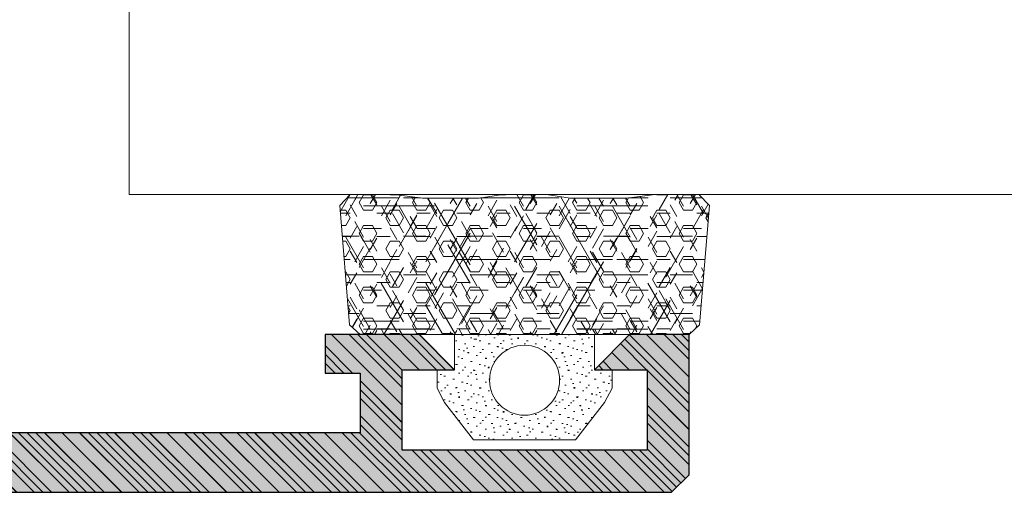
# Model space of a CAD drawing. Header units: inches. Extents: x 34737 to 291769, y 4926 to 74566.
# Tile 209 of 256: x 256971 to 256992, y 31089 to 31099. Entities that reach past the tile are written whole.
import ezdxf

# ---------------------------------------------------------------- set-up
doc = ezdxf.new("R2010")
doc.units = ezdxf.units.IN
doc.header["$LTSCALE"] = 300
for name, color, linetype, lineweight in [('_MB_kreskowanie_profile_0.09', 7, 'Continuous', 9), ('_MB_kreskowanie_profile_0.09 @ 1', 7, 'Continuous', 9), ('_MB_kreskowanie_profile_0.09 @ 1.5', 7, 'Continuous', 9), ('_MB_kreskowanie_profile_0.09 @ 10', 7, 'Continuous', 9), ('_MB_kreskowanie_profile_0.09 @ 100', 7, 'Continuous', 9), ('_MB_kreskowanie_profile_0.09 @ 2', 7, 'Continuous', 9), ('_MB_kreskowanie_profile_0.09 @ 2.5', 7, 'Continuous', 9), ('_MB_kreskowanie_profile_0.09 @ 20', 7, 'Continuous', 9), ('_MB_kreskowanie_profile_0.09 @ 25', 7, 'Continuous', 9), ('_MB_kreskowanie_profile_0.09 @ 4', 7, 'Continuous', 9), ('_MB_kreskowanie_profile_0.09 @ 5', 7, 'Continuous', 9), ('_MB_kreskowanie_profile_0.09 @ 50', 7, 'Continuous', 9), ('_MB_kreskowanie_profile_0.09 @ 8', 7, 'Continuous', 9), ('_MB_kreskowanie_uszczelki_0.09', 252, 'Continuous', 9), ('_MB_kreskowanie_uszczelki_0.09 @ 1', 252, 'Continuous', 9), ('_MB_kreskowanie_uszczelki_0.09 @ 1.5', 252, 'Continuous', 9), ('_MB_kreskowanie_uszczelki_0.09 @ 10', 252, 'Continuous', 9), ('_MB_kreskowanie_uszczelki_0.09 @ 100', 252, 'Continuous', 9), ('_MB_kreskowanie_uszczelki_0.09 @ 2', 252, 'Continuous', 9), ('_MB_kreskowanie_uszczelki_0.09 @ 2.5', 252, 'Continuous', 9), ('_MB_kreskowanie_uszczelki_0.09 @ 20', 252, 'Continuous', 9), ('_MB_kreskowanie_uszczelki_0.09 @ 25', 252, 'Continuous', 9), ('_MB_kreskowanie_uszczelki_0.09 @ 4', 252, 'Continuous', 9), ('_MB_kreskowanie_uszczelki_0.09 @ 5', 252, 'Continuous', 9), ('_MB_kreskowanie_uszczelki_0.09 @ 50', 252, 'Continuous', 9), ('_MB_kreskowanie_uszczelki_0.09 @ 8', 252, 'Continuous', 9), ('_MB_profile_0.25', 7, 'Continuous', 25), ('_MB_solid', 7, 'Continuous', 0), ('_MB_szklo_0.15', 142, 'Continuous', 15), ('_MB_uszczelki_0.15', 140, 'Continuous', 15)]:
    doc.layers.add(name, color=color, linetype=linetype, lineweight=lineweight)

# ---------------------------------------------------------------- blocks, each defined once
blk = doc.blocks.new('*U2315')
at = {"layer": '_MB_kreskowanie_profile_0.09 @ 1'}
h = blk.add_hatch(dxfattribs=at)
h.set_pattern_fill('JIS_WOOD', color=256, scale=0.5)
h.paths.add_polyline_path([(-1.982, 0), (-2.232, 0.433), (-1.207, 2.207), (-1.373, 2.884), (-3.525, 3.797), (-3.9, 3.493), (-3.9, -1.4), (-3.4, -1.799), (-3.4, -9.3), (-4.9, -9.3), (-4.9, -10.4), (-3.4, -10.4), (-3.4, -10.7), (-3.84, -11.1), (-3.9, -11.2), (-3.9, -11.3), (-3.84, -11.4), (-3.4, -11.8), (-3.4, -12.1), (-21.5, -12.1), (-21.5, -10.4), (-20.5, -10.4), (-20.5, -9.3), (-23.2, -9.3), (-24.2, -10.3), (-22.7, -10.3), (-22.7, -12.6), (-29.7, -12.6), (-29.7, -10.3), (-28.2, -10.3), (-29.2, -9.3), (-30.9, -9.3), (-30.9, -13.3), (-30.4, -13.8), (2.35, -13.8), (2.6, -13.55), (2.6, -13.029), (2.372, -12.78), (1.328, -12.689), (1.1, -12.44), (1.1, -9.1), (1.6, -8.6), (9.85, -8.6), (10.1, -8.35), (10.1, -7.829), (9.872, -7.58), (8.828, -7.489), (8.6, -7.24), (8.6, -4.499), (8.4, -4.299), (8.6, -4.099), (8.6, -1.703), (8.828, -1.454), (10.372, -1.319), (10.6, -1.07), (10.6, -0.549), (10.372, -0.3), (9.6, -0.004), (9.6, 3.493), (9.225, 3.797), (7.073, 2.884), (6.907, 2.207), (7.932, 0.433), (7.682, 0), (3.718, 0), (3.468, 0.433), (4.412, 2.066), (4.161, 2.5), (1.539, 2.5), (1.288, 2.066), (2.232, 0.433), (1.982, 0)])
h.paths.add_polyline_path([(7.2, -1.6), (7.2, -7.3), (1, -7.3), (-0.2, -8.5), (-0.2, -11.7), (-0.7, -12.2), (-1.8, -12.2), (-2.1, -11.9), (-2.1, -1.6)], flags=16)
at = {"layer": '_MB_kreskowanie_profile_0.09 @ 1.5'}
h = blk.add_hatch(dxfattribs=at)
h.set_pattern_fill('JIS_WOOD', color=256, scale=0.5)
h.set_pattern_definition([(45, (0, 0), (-0.375, 0.375), [])])
h.paths.add_polyline_path([(-1.982, 0), (-2.232, 0.433), (-1.207, 2.207), (-1.373, 2.884), (-3.525, 3.797), (-3.9, 3.493), (-3.9, -1.4), (-3.4, -1.799), (-3.4, -9.3), (-4.9, -9.3), (-4.9, -10.4), (-3.4, -10.4), (-3.4, -10.7), (-3.84, -11.1), (-3.9, -11.2), (-3.9, -11.3), (-3.84, -11.4), (-3.4, -11.8), (-3.4, -12.1), (-21.5, -12.1), (-21.5, -10.4), (-20.5, -10.4), (-20.5, -9.3), (-23.2, -9.3), (-24.2, -10.3), (-22.7, -10.3), (-22.7, -12.6), (-29.7, -12.6), (-29.7, -10.3), (-28.2, -10.3), (-29.2, -9.3), (-30.9, -9.3), (-30.9, -13.3), (-30.4, -13.8), (2.35, -13.8), (2.6, -13.55), (2.6, -13.029), (2.372, -12.78), (1.328, -12.689), (1.1, -12.44), (1.1, -9.1), (1.6, -8.6), (9.85, -8.6), (10.1, -8.35), (10.1, -7.829), (9.872, -7.58), (8.828, -7.489), (8.6, -7.24), (8.6, -4.499), (8.4, -4.299), (8.6, -4.099), (8.6, -1.703), (8.828, -1.454), (10.372, -1.319), (10.6, -1.07), (10.6, -0.549), (10.372, -0.3), (9.6, -0.004), (9.6, 3.493), (9.225, 3.797), (7.073, 2.884), (6.907, 2.207), (7.932, 0.433), (7.682, 0), (3.718, 0), (3.468, 0.433), (4.412, 2.066), (4.161, 2.5), (1.539, 2.5), (1.288, 2.066), (2.232, 0.433), (1.982, 0)])
h.paths.add_polyline_path([(7.2, -1.6), (7.2, -7.3), (1, -7.3), (-0.2, -8.5), (-0.2, -11.7), (-0.7, -12.2), (-1.8, -12.2), (-2.1, -11.9), (-2.1, -1.6)], flags=16)
at = {"layer": '_MB_kreskowanie_profile_0.09 @ 10'}
h = blk.add_hatch(dxfattribs=at)
h.set_pattern_fill('JIS_WOOD', color=256, scale=0.5)
h.set_pattern_definition([(45, (0, 0), (-2.5, 2.5), [])])
h.paths.add_polyline_path([(-1.982, 0), (-2.232, 0.433), (-1.207, 2.207), (-1.373, 2.884), (-3.525, 3.797), (-3.9, 3.493), (-3.9, -1.4), (-3.4, -1.799), (-3.4, -9.3), (-4.9, -9.3), (-4.9, -10.4), (-3.4, -10.4), (-3.4, -10.7), (-3.84, -11.1), (-3.9, -11.2), (-3.9, -11.3), (-3.84, -11.4), (-3.4, -11.8), (-3.4, -12.1), (-21.5, -12.1), (-21.5, -10.4), (-20.5, -10.4), (-20.5, -9.3), (-23.2, -9.3), (-24.2, -10.3), (-22.7, -10.3), (-22.7, -12.6), (-29.7, -12.6), (-29.7, -10.3), (-28.2, -10.3), (-29.2, -9.3), (-30.9, -9.3), (-30.9, -13.3), (-30.4, -13.8), (2.35, -13.8), (2.6, -13.55), (2.6, -13.029), (2.372, -12.78), (1.328, -12.689), (1.1, -12.44), (1.1, -9.1), (1.6, -8.6), (9.85, -8.6), (10.1, -8.35), (10.1, -7.829), (9.872, -7.58), (8.828, -7.489), (8.6, -7.24), (8.6, -4.499), (8.4, -4.299), (8.6, -4.099), (8.6, -1.703), (8.828, -1.454), (10.372, -1.319), (10.6, -1.07), (10.6, -0.549), (10.372, -0.3), (9.6, -0.004), (9.6, 3.493), (9.225, 3.797), (7.073, 2.884), (6.907, 2.207), (7.932, 0.433), (7.682, 0), (3.718, 0), (3.468, 0.433), (4.412, 2.066), (4.161, 2.5), (1.539, 2.5), (1.288, 2.066), (2.232, 0.433), (1.982, 0)])
h.paths.add_polyline_path([(7.2, -1.6), (7.2, -7.3), (1, -7.3), (-0.2, -8.5), (-0.2, -11.7), (-0.7, -12.2), (-1.8, -12.2), (-2.1, -11.9), (-2.1, -1.6)], flags=16)
at = {"layer": '_MB_kreskowanie_profile_0.09 @ 100'}
h = blk.add_hatch(dxfattribs=at)
h.set_pattern_fill('JIS_WOOD', color=256, scale=0.5)
h.set_pattern_definition([(45, (0, 0), (-25, 25), [])])
h.paths.add_polyline_path([(-1.982, 0), (-2.232, 0.433), (-1.207, 2.207), (-1.373, 2.884), (-3.525, 3.797), (-3.9, 3.493), (-3.9, -1.4), (-3.4, -1.799), (-3.4, -9.3), (-4.9, -9.3), (-4.9, -10.4), (-3.4, -10.4), (-3.4, -10.7), (-3.84, -11.1), (-3.9, -11.2), (-3.9, -11.3), (-3.84, -11.4), (-3.4, -11.8), (-3.4, -12.1), (-21.5, -12.1), (-21.5, -10.4), (-20.5, -10.4), (-20.5, -9.3), (-23.2, -9.3), (-24.2, -10.3), (-22.7, -10.3), (-22.7, -12.6), (-29.7, -12.6), (-29.7, -10.3), (-28.2, -10.3), (-29.2, -9.3), (-30.9, -9.3), (-30.9, -13.3), (-30.4, -13.8), (2.35, -13.8), (2.6, -13.55), (2.6, -13.029), (2.372, -12.78), (1.328, -12.689), (1.1, -12.44), (1.1, -9.1), (1.6, -8.6), (9.85, -8.6), (10.1, -8.35), (10.1, -7.829), (9.872, -7.58), (8.828, -7.489), (8.6, -7.24), (8.6, -4.499), (8.4, -4.299), (8.6, -4.099), (8.6, -1.703), (8.828, -1.454), (10.372, -1.319), (10.6, -1.07), (10.6, -0.549), (10.372, -0.3), (9.6, -0.004), (9.6, 3.493), (9.225, 3.797), (7.073, 2.884), (6.907, 2.207), (7.932, 0.433), (7.682, 0), (3.718, 0), (3.468, 0.433), (4.412, 2.066), (4.161, 2.5), (1.539, 2.5), (1.288, 2.066), (2.232, 0.433), (1.982, 0)])
h.paths.add_polyline_path([(7.2, -1.6), (7.2, -7.3), (1, -7.3), (-0.2, -8.5), (-0.2, -11.7), (-0.7, -12.2), (-1.8, -12.2), (-2.1, -11.9), (-2.1, -1.6)], flags=16)
at = {"layer": '_MB_kreskowanie_profile_0.09 @ 2'}
h = blk.add_hatch(dxfattribs=at)
h.set_pattern_fill('JIS_WOOD', color=256, scale=0.5)
h.set_pattern_definition([(45, (0, 0), (-0.5, 0.5), [])])
h.paths.add_polyline_path([(-1.982, 0), (-2.232, 0.433), (-1.207, 2.207), (-1.373, 2.884), (-3.525, 3.797), (-3.9, 3.493), (-3.9, -1.4), (-3.4, -1.799), (-3.4, -9.3), (-4.9, -9.3), (-4.9, -10.4), (-3.4, -10.4), (-3.4, -10.7), (-3.84, -11.1), (-3.9, -11.2), (-3.9, -11.3), (-3.84, -11.4), (-3.4, -11.8), (-3.4, -12.1), (-21.5, -12.1), (-21.5, -10.4), (-20.5, -10.4), (-20.5, -9.3), (-23.2, -9.3), (-24.2, -10.3), (-22.7, -10.3), (-22.7, -12.6), (-29.7, -12.6), (-29.7, -10.3), (-28.2, -10.3), (-29.2, -9.3), (-30.9, -9.3), (-30.9, -13.3), (-30.4, -13.8), (2.35, -13.8), (2.6, -13.55), (2.6, -13.029), (2.372, -12.78), (1.328, -12.689), (1.1, -12.44), (1.1, -9.1), (1.6, -8.6), (9.85, -8.6), (10.1, -8.35), (10.1, -7.829), (9.872, -7.58), (8.828, -7.489), (8.6, -7.24), (8.6, -4.499), (8.4, -4.299), (8.6, -4.099), (8.6, -1.703), (8.828, -1.454), (10.372, -1.319), (10.6, -1.07), (10.6, -0.549), (10.372, -0.3), (9.6, -0.004), (9.6, 3.493), (9.225, 3.797), (7.073, 2.884), (6.907, 2.207), (7.932, 0.433), (7.682, 0), (3.718, 0), (3.468, 0.433), (4.412, 2.066), (4.161, 2.5), (1.539, 2.5), (1.288, 2.066), (2.232, 0.433), (1.982, 0)])
h.paths.add_polyline_path([(7.2, -1.6), (7.2, -7.3), (1, -7.3), (-0.2, -8.5), (-0.2, -11.7), (-0.7, -12.2), (-1.8, -12.2), (-2.1, -11.9), (-2.1, -1.6)], flags=16)
at = {"layer": '_MB_kreskowanie_profile_0.09 @ 2.5'}
h = blk.add_hatch(dxfattribs=at)
h.set_pattern_fill('JIS_WOOD', color=256, scale=0.5)
h.set_pattern_definition([(45, (0, 0), (-0.625, 0.625), [])])
h.paths.add_polyline_path([(-1.982, 0), (-2.232, 0.433), (-1.207, 2.207), (-1.373, 2.884), (-3.525, 3.797), (-3.9, 3.493), (-3.9, -1.4), (-3.4, -1.799), (-3.4, -9.3), (-4.9, -9.3), (-4.9, -10.4), (-3.4, -10.4), (-3.4, -10.7), (-3.84, -11.1), (-3.9, -11.2), (-3.9, -11.3), (-3.84, -11.4), (-3.4, -11.8), (-3.4, -12.1), (-21.5, -12.1), (-21.5, -10.4), (-20.5, -10.4), (-20.5, -9.3), (-23.2, -9.3), (-24.2, -10.3), (-22.7, -10.3), (-22.7, -12.6), (-29.7, -12.6), (-29.7, -10.3), (-28.2, -10.3), (-29.2, -9.3), (-30.9, -9.3), (-30.9, -13.3), (-30.4, -13.8), (2.35, -13.8), (2.6, -13.55), (2.6, -13.029), (2.372, -12.78), (1.328, -12.689), (1.1, -12.44), (1.1, -9.1), (1.6, -8.6), (9.85, -8.6), (10.1, -8.35), (10.1, -7.829), (9.872, -7.58), (8.828, -7.489), (8.6, -7.24), (8.6, -4.499), (8.4, -4.299), (8.6, -4.099), (8.6, -1.703), (8.828, -1.454), (10.372, -1.319), (10.6, -1.07), (10.6, -0.549), (10.372, -0.3), (9.6, -0.004), (9.6, 3.493), (9.225, 3.797), (7.073, 2.884), (6.907, 2.207), (7.932, 0.433), (7.682, 0), (3.718, 0), (3.468, 0.433), (4.412, 2.066), (4.161, 2.5), (1.539, 2.5), (1.288, 2.066), (2.232, 0.433), (1.982, 0)])
h.paths.add_polyline_path([(7.2, -1.6), (7.2, -7.3), (1, -7.3), (-0.2, -8.5), (-0.2, -11.7), (-0.7, -12.2), (-1.8, -12.2), (-2.1, -11.9), (-2.1, -1.6)], flags=16)
at = {"layer": '_MB_kreskowanie_profile_0.09 @ 20'}
h = blk.add_hatch(dxfattribs=at)
h.set_pattern_fill('JIS_WOOD', color=256, scale=0.5)
h.set_pattern_definition([(45, (0, 0), (-5, 5), [])])
h.paths.add_polyline_path([(-1.982, 0), (-2.232, 0.433), (-1.207, 2.207), (-1.373, 2.884), (-3.525, 3.797), (-3.9, 3.493), (-3.9, -1.4), (-3.4, -1.799), (-3.4, -9.3), (-4.9, -9.3), (-4.9, -10.4), (-3.4, -10.4), (-3.4, -10.7), (-3.84, -11.1), (-3.9, -11.2), (-3.9, -11.3), (-3.84, -11.4), (-3.4, -11.8), (-3.4, -12.1), (-21.5, -12.1), (-21.5, -10.4), (-20.5, -10.4), (-20.5, -9.3), (-23.2, -9.3), (-24.2, -10.3), (-22.7, -10.3), (-22.7, -12.6), (-29.7, -12.6), (-29.7, -10.3), (-28.2, -10.3), (-29.2, -9.3), (-30.9, -9.3), (-30.9, -13.3), (-30.4, -13.8), (2.35, -13.8), (2.6, -13.55), (2.6, -13.029), (2.372, -12.78), (1.328, -12.689), (1.1, -12.44), (1.1, -9.1), (1.6, -8.6), (9.85, -8.6), (10.1, -8.35), (10.1, -7.829), (9.872, -7.58), (8.828, -7.489), (8.6, -7.24), (8.6, -4.499), (8.4, -4.299), (8.6, -4.099), (8.6, -1.703), (8.828, -1.454), (10.372, -1.319), (10.6, -1.07), (10.6, -0.549), (10.372, -0.3), (9.6, -0.004), (9.6, 3.493), (9.225, 3.797), (7.073, 2.884), (6.907, 2.207), (7.932, 0.433), (7.682, 0), (3.718, 0), (3.468, 0.433), (4.412, 2.066), (4.161, 2.5), (1.539, 2.5), (1.288, 2.066), (2.232, 0.433), (1.982, 0)])
h.paths.add_polyline_path([(7.2, -1.6), (7.2, -7.3), (1, -7.3), (-0.2, -8.5), (-0.2, -11.7), (-0.7, -12.2), (-1.8, -12.2), (-2.1, -11.9), (-2.1, -1.6)], flags=16)
at = {"layer": '_MB_kreskowanie_profile_0.09 @ 25'}
h = blk.add_hatch(dxfattribs=at)
h.set_pattern_fill('JIS_WOOD', color=256, scale=0.5)
h.set_pattern_definition([(45, (0, 0), (-6.25, 6.25), [])])
h.paths.add_polyline_path([(-1.982, 0), (-2.232, 0.433), (-1.207, 2.207), (-1.373, 2.884), (-3.525, 3.797), (-3.9, 3.493), (-3.9, -1.4), (-3.4, -1.799), (-3.4, -9.3), (-4.9, -9.3), (-4.9, -10.4), (-3.4, -10.4), (-3.4, -10.7), (-3.84, -11.1), (-3.9, -11.2), (-3.9, -11.3), (-3.84, -11.4), (-3.4, -11.8), (-3.4, -12.1), (-21.5, -12.1), (-21.5, -10.4), (-20.5, -10.4), (-20.5, -9.3), (-23.2, -9.3), (-24.2, -10.3), (-22.7, -10.3), (-22.7, -12.6), (-29.7, -12.6), (-29.7, -10.3), (-28.2, -10.3), (-29.2, -9.3), (-30.9, -9.3), (-30.9, -13.3), (-30.4, -13.8), (2.35, -13.8), (2.6, -13.55), (2.6, -13.029), (2.372, -12.78), (1.328, -12.689), (1.1, -12.44), (1.1, -9.1), (1.6, -8.6), (9.85, -8.6), (10.1, -8.35), (10.1, -7.829), (9.872, -7.58), (8.828, -7.489), (8.6, -7.24), (8.6, -4.499), (8.4, -4.299), (8.6, -4.099), (8.6, -1.703), (8.828, -1.454), (10.372, -1.319), (10.6, -1.07), (10.6, -0.549), (10.372, -0.3), (9.6, -0.004), (9.6, 3.493), (9.225, 3.797), (7.073, 2.884), (6.907, 2.207), (7.932, 0.433), (7.682, 0), (3.718, 0), (3.468, 0.433), (4.412, 2.066), (4.161, 2.5), (1.539, 2.5), (1.288, 2.066), (2.232, 0.433), (1.982, 0)])
h.paths.add_polyline_path([(7.2, -1.6), (7.2, -7.3), (1, -7.3), (-0.2, -8.5), (-0.2, -11.7), (-0.7, -12.2), (-1.8, -12.2), (-2.1, -11.9), (-2.1, -1.6)], flags=16)
at = {"layer": '_MB_kreskowanie_profile_0.09 @ 4'}
h = blk.add_hatch(dxfattribs=at)
h.set_pattern_fill('JIS_WOOD', color=256, scale=0.5)
h.set_pattern_definition([(45, (0, 0), (-1, 1), [])])
h.paths.add_polyline_path([(-1.982, 0), (-2.232, 0.433), (-1.207, 2.207), (-1.373, 2.884), (-3.525, 3.797), (-3.9, 3.493), (-3.9, -1.4), (-3.4, -1.799), (-3.4, -9.3), (-4.9, -9.3), (-4.9, -10.4), (-3.4, -10.4), (-3.4, -10.7), (-3.84, -11.1), (-3.9, -11.2), (-3.9, -11.3), (-3.84, -11.4), (-3.4, -11.8), (-3.4, -12.1), (-21.5, -12.1), (-21.5, -10.4), (-20.5, -10.4), (-20.5, -9.3), (-23.2, -9.3), (-24.2, -10.3), (-22.7, -10.3), (-22.7, -12.6), (-29.7, -12.6), (-29.7, -10.3), (-28.2, -10.3), (-29.2, -9.3), (-30.9, -9.3), (-30.9, -13.3), (-30.4, -13.8), (2.35, -13.8), (2.6, -13.55), (2.6, -13.029), (2.372, -12.78), (1.328, -12.689), (1.1, -12.44), (1.1, -9.1), (1.6, -8.6), (9.85, -8.6), (10.1, -8.35), (10.1, -7.829), (9.872, -7.58), (8.828, -7.489), (8.6, -7.24), (8.6, -4.499), (8.4, -4.299), (8.6, -4.099), (8.6, -1.703), (8.828, -1.454), (10.372, -1.319), (10.6, -1.07), (10.6, -0.549), (10.372, -0.3), (9.6, -0.004), (9.6, 3.493), (9.225, 3.797), (7.073, 2.884), (6.907, 2.207), (7.932, 0.433), (7.682, 0), (3.718, 0), (3.468, 0.433), (4.412, 2.066), (4.161, 2.5), (1.539, 2.5), (1.288, 2.066), (2.232, 0.433), (1.982, 0)])
h.paths.add_polyline_path([(7.2, -1.6), (7.2, -7.3), (1, -7.3), (-0.2, -8.5), (-0.2, -11.7), (-0.7, -12.2), (-1.8, -12.2), (-2.1, -11.9), (-2.1, -1.6)], flags=16)
at = {"layer": '_MB_kreskowanie_profile_0.09 @ 5'}
h = blk.add_hatch(dxfattribs=at)
h.set_pattern_fill('JIS_WOOD', color=256, scale=0.5)
h.set_pattern_definition([(45, (0, 0), (-1.25, 1.25), [])])
h.paths.add_polyline_path([(-1.982, 0), (-2.232, 0.433), (-1.207, 2.207), (-1.373, 2.884), (-3.525, 3.797), (-3.9, 3.493), (-3.9, -1.4), (-3.4, -1.799), (-3.4, -9.3), (-4.9, -9.3), (-4.9, -10.4), (-3.4, -10.4), (-3.4, -10.7), (-3.84, -11.1), (-3.9, -11.2), (-3.9, -11.3), (-3.84, -11.4), (-3.4, -11.8), (-3.4, -12.1), (-21.5, -12.1), (-21.5, -10.4), (-20.5, -10.4), (-20.5, -9.3), (-23.2, -9.3), (-24.2, -10.3), (-22.7, -10.3), (-22.7, -12.6), (-29.7, -12.6), (-29.7, -10.3), (-28.2, -10.3), (-29.2, -9.3), (-30.9, -9.3), (-30.9, -13.3), (-30.4, -13.8), (2.35, -13.8), (2.6, -13.55), (2.6, -13.029), (2.372, -12.78), (1.328, -12.689), (1.1, -12.44), (1.1, -9.1), (1.6, -8.6), (9.85, -8.6), (10.1, -8.35), (10.1, -7.829), (9.872, -7.58), (8.828, -7.489), (8.6, -7.24), (8.6, -4.499), (8.4, -4.299), (8.6, -4.099), (8.6, -1.703), (8.828, -1.454), (10.372, -1.319), (10.6, -1.07), (10.6, -0.549), (10.372, -0.3), (9.6, -0.004), (9.6, 3.493), (9.225, 3.797), (7.073, 2.884), (6.907, 2.207), (7.932, 0.433), (7.682, 0), (3.718, 0), (3.468, 0.433), (4.412, 2.066), (4.161, 2.5), (1.539, 2.5), (1.288, 2.066), (2.232, 0.433), (1.982, 0)])
h.paths.add_polyline_path([(7.2, -1.6), (7.2, -7.3), (1, -7.3), (-0.2, -8.5), (-0.2, -11.7), (-0.7, -12.2), (-1.8, -12.2), (-2.1, -11.9), (-2.1, -1.6)], flags=16)
at = {"layer": '_MB_kreskowanie_profile_0.09 @ 50'}
h = blk.add_hatch(dxfattribs=at)
h.set_pattern_fill('JIS_WOOD', color=256, scale=0.5)
h.set_pattern_definition([(45, (0, 0), (-12.5, 12.5), [])])
h.paths.add_polyline_path([(-1.982, 0), (-2.232, 0.433), (-1.207, 2.207), (-1.373, 2.884), (-3.525, 3.797), (-3.9, 3.493), (-3.9, -1.4), (-3.4, -1.799), (-3.4, -9.3), (-4.9, -9.3), (-4.9, -10.4), (-3.4, -10.4), (-3.4, -10.7), (-3.84, -11.1), (-3.9, -11.2), (-3.9, -11.3), (-3.84, -11.4), (-3.4, -11.8), (-3.4, -12.1), (-21.5, -12.1), (-21.5, -10.4), (-20.5, -10.4), (-20.5, -9.3), (-23.2, -9.3), (-24.2, -10.3), (-22.7, -10.3), (-22.7, -12.6), (-29.7, -12.6), (-29.7, -10.3), (-28.2, -10.3), (-29.2, -9.3), (-30.9, -9.3), (-30.9, -13.3), (-30.4, -13.8), (2.35, -13.8), (2.6, -13.55), (2.6, -13.029), (2.372, -12.78), (1.328, -12.689), (1.1, -12.44), (1.1, -9.1), (1.6, -8.6), (9.85, -8.6), (10.1, -8.35), (10.1, -7.829), (9.872, -7.58), (8.828, -7.489), (8.6, -7.24), (8.6, -4.499), (8.4, -4.299), (8.6, -4.099), (8.6, -1.703), (8.828, -1.454), (10.372, -1.319), (10.6, -1.07), (10.6, -0.549), (10.372, -0.3), (9.6, -0.004), (9.6, 3.493), (9.225, 3.797), (7.073, 2.884), (6.907, 2.207), (7.932, 0.433), (7.682, 0), (3.718, 0), (3.468, 0.433), (4.412, 2.066), (4.161, 2.5), (1.539, 2.5), (1.288, 2.066), (2.232, 0.433), (1.982, 0)])
h.paths.add_polyline_path([(7.2, -1.6), (7.2, -7.3), (1, -7.3), (-0.2, -8.5), (-0.2, -11.7), (-0.7, -12.2), (-1.8, -12.2), (-2.1, -11.9), (-2.1, -1.6)], flags=16)
at = {"layer": '_MB_kreskowanie_profile_0.09 @ 8'}
h = blk.add_hatch(dxfattribs=at)
h.set_pattern_fill('JIS_WOOD', color=256, scale=0.5)
h.set_pattern_definition([(45, (0, 0), (-2, 2), [])])
h.paths.add_polyline_path([(-1.982, 0), (-2.232, 0.433), (-1.207, 2.207), (-1.373, 2.884), (-3.525, 3.797), (-3.9, 3.493), (-3.9, -1.4), (-3.4, -1.799), (-3.4, -9.3), (-4.9, -9.3), (-4.9, -10.4), (-3.4, -10.4), (-3.4, -10.7), (-3.84, -11.1), (-3.9, -11.2), (-3.9, -11.3), (-3.84, -11.4), (-3.4, -11.8), (-3.4, -12.1), (-21.5, -12.1), (-21.5, -10.4), (-20.5, -10.4), (-20.5, -9.3), (-23.2, -9.3), (-24.2, -10.3), (-22.7, -10.3), (-22.7, -12.6), (-29.7, -12.6), (-29.7, -10.3), (-28.2, -10.3), (-29.2, -9.3), (-30.9, -9.3), (-30.9, -13.3), (-30.4, -13.8), (2.35, -13.8), (2.6, -13.55), (2.6, -13.029), (2.372, -12.78), (1.328, -12.689), (1.1, -12.44), (1.1, -9.1), (1.6, -8.6), (9.85, -8.6), (10.1, -8.35), (10.1, -7.829), (9.872, -7.58), (8.828, -7.489), (8.6, -7.24), (8.6, -4.499), (8.4, -4.299), (8.6, -4.099), (8.6, -1.703), (8.828, -1.454), (10.372, -1.319), (10.6, -1.07), (10.6, -0.549), (10.372, -0.3), (9.6, -0.004), (9.6, 3.493), (9.225, 3.797), (7.073, 2.884), (6.907, 2.207), (7.932, 0.433), (7.682, 0), (3.718, 0), (3.468, 0.433), (4.412, 2.066), (4.161, 2.5), (1.539, 2.5), (1.288, 2.066), (2.232, 0.433), (1.982, 0)])
h.paths.add_polyline_path([(7.2, -1.6), (7.2, -7.3), (1, -7.3), (-0.2, -8.5), (-0.2, -11.7), (-0.7, -12.2), (-1.8, -12.2), (-2.1, -11.9), (-2.1, -1.6)], flags=16)
blk = doc.blocks.new('-K431610X')
at = {"layer": '_MB_solid'}
h = blk.add_hatch(color=256, dxfattribs=at)
h.dxf.hatch_style = 1
h.paths.add_polyline_path([(-3.9, -1.4), (-3.4, -1.799), (-3.4, -9.3), (-4.9, -9.3), (-4.9, -10.4), (-3.4, -10.4), (-3.4, -10.7), (-3.84, -11.1), (-3.9, -11.2), (-3.9, -11.3), (-3.84, -11.4), (-3.4, -11.8), (-3.4, -12.1), (-21.5, -12.1), (-21.5, -10.4), (-20.5, -10.4), (-20.5, -9.3), (-23.2, -9.3), (-24.2, -10.3), (-22.7, -10.3), (-22.7, -12.6), (-29.7, -12.6), (-29.7, -10.3), (-28.2, -10.3), (-29.2, -9.3), (-30.9, -9.3), (-30.9, -13.3), (-30.4, -13.8), (2.35, -13.8), (2.6, -13.55), (2.6, -13.029), (2.372, -12.78), (1.328, -12.689), (1.1, -12.44), (1.1, -9.1), (1.6, -8.6), (9.85, -8.6), (10.1, -8.35), (10.1, -7.829), (9.872, -7.58), (8.828, -7.489), (8.6, -7.24), (8.6, -4.499), (8.4, -4.299), (8.6, -4.099), (8.6, -1.703), (8.828, -1.454), (10.372, -1.319), (10.6, -1.07), (10.6, -0.549), (10.372, -0.3), (9.6, -0.004), (9.6, 3.493), (9.225, 3.797), (7.073, 2.884), (6.907, 2.207), (7.932, 0.433), (7.682, 0), (3.718, 0), (3.468, 0.433), (4.412, 2.066), (4.161, 2.5), (1.539, 2.5), (1.288, 2.066), (2.232, 0.433), (1.982, 0), (-1.982, 0), (-2.232, 0.433), (-1.207, 2.207), (-1.373, 2.884), (-3.525, 3.797), (-3.9, 3.493)])
h.paths.add_polyline_path([(-2.1, -1.6), (7.2, -1.6), (7.2, -7.3), (1, -7.3), (-0.2, -8.5), (-0.2, -11.7), (-0.7, -12.2), (-1.8, -12.2), (-2.1, -11.9)], flags=16)
at = {"layer": '_MB_profile_0.25'}
blk.add_lwpolyline([(2.35, -13.8), (-30.4, -13.8), (-30.9, -13.3), (-30.9, -9.3), (-29.2, -9.3), (-28.2, -10.3), (-29.7, -10.3), (-29.7, -12.6), (-22.7, -12.6), (-22.7, -10.3), (-24.2, -10.3), (-23.2, -9.3), (-20.5, -9.3), (-20.5, -10.4), (-21.5, -10.4), (-21.5, -12.1), (-3.4, -12.1)], dxfattribs=at)
at = {"layer": '_MB_kreskowanie_profile_0.09', "color": 4, "linetype": 'Continuous'}
blk.add_blockref('*U2315', (0, 0), dxfattribs=at)
blk = doc.blocks.new('-K528701X')
at = {"color": 1, "rotation": 270}
blk.add_blockref('-K431610X', (-63.2, 32.6), dxfattribs=at)
blk = doc.blocks.new('*U2286')
at = {"layer": '_MB_kreskowanie_uszczelki_0.09 @ 1'}
h = blk.add_hatch(dxfattribs=at)
h.set_pattern_fill('DOTS', color=256, scale=0.15, angle=315, style=0)
h.paths.add_polyline_path([(-2.041, 2), (-4.959, 2), (-5.786, 0.939), (-6, 0.53), (-6, 0), (-5.5, 0), (-5.5, -1), (-1.5, -1), (-1.5, 0), (-1, 0), (-1, 0.529), (-1.213, 0.939)])
h.paths.add_polyline_path([(-2.5, 0.3, -1), (-4.5, 0.3, -1)], flags=16)
at = {"layer": '_MB_kreskowanie_uszczelki_0.09 @ 1.5'}
h = blk.add_hatch(dxfattribs=at)
h.set_pattern_fill('DOTS', color=256, scale=0.15, angle=315, style=0)
h.set_pattern_definition([(315, (0, 0), (0.378855, 0.126285), [0, -0.357187])])
h.paths.add_polyline_path([(-2.041, 2), (-4.959, 2), (-5.786, 0.939), (-6, 0.53), (-6, 0), (-5.5, 0), (-5.5, -1), (-1.5, -1), (-1.5, 0), (-1, 0), (-1, 0.529), (-1.213, 0.939)])
h.paths.add_polyline_path([(-2.5, 0.3, -1), (-4.5, 0.3, -1)], flags=16)
at = {"layer": '_MB_kreskowanie_uszczelki_0.09 @ 10'}
h = blk.add_hatch(dxfattribs=at)
h.set_pattern_fill('DOTS', color=256, scale=0.15, angle=315, style=0)
h.set_pattern_definition([(315, (0, 0), (2.5257, 0.8419), [0, -2.38125])])
h.paths.add_polyline_path([(-2.041, 2), (-4.959, 2), (-5.786, 0.939), (-6, 0.53), (-6, 0), (-5.5, 0), (-5.5, -1), (-1.5, -1), (-1.5, 0), (-1, 0), (-1, 0.529), (-1.213, 0.939)])
h.paths.add_polyline_path([(-2.5, 0.3, -1), (-4.5, 0.3, -1)], flags=16)
at = {"layer": '_MB_kreskowanie_uszczelki_0.09 @ 100'}
h = blk.add_hatch(dxfattribs=at)
h.set_pattern_fill('DOTS', color=256, scale=0.15, angle=315, style=0)
h.set_pattern_definition([(315, (0, 0), (25.257, 8.42), [0, -23.812])])
h.paths.add_polyline_path([(-2.041, 2), (-4.959, 2), (-5.786, 0.939), (-6, 0.53), (-6, 0), (-5.5, 0), (-5.5, -1), (-1.5, -1), (-1.5, 0), (-1, 0), (-1, 0.529), (-1.213, 0.939)])
h.paths.add_polyline_path([(-2.5, 0.3, -1), (-4.5, 0.3, -1)], flags=16)
at = {"layer": '_MB_kreskowanie_uszczelki_0.09 @ 2'}
h = blk.add_hatch(dxfattribs=at)
h.set_pattern_fill('DOTS', color=256, scale=0.15, angle=315, style=0)
h.set_pattern_definition([(315, (0, 0), (0.50514, 0.16838), [0, -0.47625])])
h.paths.add_polyline_path([(-2.041, 2), (-4.959, 2), (-5.786, 0.939), (-6, 0.53), (-6, 0), (-5.5, 0), (-5.5, -1), (-1.5, -1), (-1.5, 0), (-1, 0), (-1, 0.529), (-1.213, 0.939)])
h.paths.add_polyline_path([(-2.5, 0.3, -1), (-4.5, 0.3, -1)], flags=16)
at = {"layer": '_MB_kreskowanie_uszczelki_0.09 @ 2.5'}
h = blk.add_hatch(dxfattribs=at)
h.set_pattern_fill('DOTS', color=256, scale=0.15, angle=315, style=0)
h.set_pattern_definition([(315, (0, 0), (0.631424, 0.210475), [0, -0.59531])])
h.paths.add_polyline_path([(-2.041, 2), (-4.959, 2), (-5.786, 0.939), (-6, 0.53), (-6, 0), (-5.5, 0), (-5.5, -1), (-1.5, -1), (-1.5, 0), (-1, 0), (-1, 0.529), (-1.213, 0.939)])
h.paths.add_polyline_path([(-2.5, 0.3, -1), (-4.5, 0.3, -1)], flags=16)
at = {"layer": '_MB_kreskowanie_uszczelki_0.09 @ 20'}
h = blk.add_hatch(dxfattribs=at)
h.set_pattern_fill('DOTS', color=256, scale=0.15, angle=315, style=0)
h.set_pattern_definition([(315, (0, 0), (5.0514, 1.6838), [0, -4.7625])])
h.paths.add_polyline_path([(-2.041, 2), (-4.959, 2), (-5.786, 0.939), (-6, 0.53), (-6, 0), (-5.5, 0), (-5.5, -1), (-1.5, -1), (-1.5, 0), (-1, 0), (-1, 0.529), (-1.213, 0.939)])
h.paths.add_polyline_path([(-2.5, 0.3, -1), (-4.5, 0.3, -1)], flags=16)
at = {"layer": '_MB_kreskowanie_uszczelki_0.09 @ 25'}
h = blk.add_hatch(dxfattribs=at)
h.set_pattern_fill('DOTS', color=256, scale=0.15, angle=315, style=0)
h.set_pattern_definition([(315, (0, 0), (6.314, 2.105), [0, -5.953])])
h.paths.add_polyline_path([(-2.041, 2), (-4.959, 2), (-5.786, 0.939), (-6, 0.53), (-6, 0), (-5.5, 0), (-5.5, -1), (-1.5, -1), (-1.5, 0), (-1, 0), (-1, 0.529), (-1.213, 0.939)])
h.paths.add_polyline_path([(-2.5, 0.3, -1), (-4.5, 0.3, -1)], flags=16)
at = {"layer": '_MB_kreskowanie_uszczelki_0.09 @ 4'}
h = blk.add_hatch(dxfattribs=at)
h.set_pattern_fill('DOTS', color=256, scale=0.15, angle=315, style=0)
h.set_pattern_definition([(315, (0, 0), (1.01028, 0.33676), [0, -0.9525])])
h.paths.add_polyline_path([(-2.041, 2), (-4.959, 2), (-5.786, 0.939), (-6, 0.53), (-6, 0), (-5.5, 0), (-5.5, -1), (-1.5, -1), (-1.5, 0), (-1, 0), (-1, 0.529), (-1.213, 0.939)])
h.paths.add_polyline_path([(-2.5, 0.3, -1), (-4.5, 0.3, -1)], flags=16)
at = {"layer": '_MB_kreskowanie_uszczelki_0.09 @ 5'}
h = blk.add_hatch(dxfattribs=at)
h.set_pattern_fill('DOTS', color=256, scale=0.15, angle=315, style=0)
h.set_pattern_definition([(315, (0, 0), (1.26285, 0.42095), [0, -1.19063])])
h.paths.add_polyline_path([(-2.041, 2), (-4.959, 2), (-5.786, 0.939), (-6, 0.53), (-6, 0), (-5.5, 0), (-5.5, -1), (-1.5, -1), (-1.5, 0), (-1, 0), (-1, 0.529), (-1.213, 0.939)])
h.paths.add_polyline_path([(-2.5, 0.3, -1), (-4.5, 0.3, -1)], flags=16)
at = {"layer": '_MB_kreskowanie_uszczelki_0.09 @ 50'}
h = blk.add_hatch(dxfattribs=at)
h.set_pattern_fill('DOTS', color=256, scale=0.15, angle=315, style=0)
h.set_pattern_definition([(315, (0, 0), (12.628, 4.21), [0, -11.906])])
h.paths.add_polyline_path([(-2.041, 2), (-4.959, 2), (-5.786, 0.939), (-6, 0.53), (-6, 0), (-5.5, 0), (-5.5, -1), (-1.5, -1), (-1.5, 0), (-1, 0), (-1, 0.529), (-1.213, 0.939)])
h.paths.add_polyline_path([(-2.5, 0.3, -1), (-4.5, 0.3, -1)], flags=16)
at = {"layer": '_MB_kreskowanie_uszczelki_0.09 @ 8'}
h = blk.add_hatch(dxfattribs=at)
h.set_pattern_fill('DOTS', color=256, scale=0.15, angle=315, style=0)
h.set_pattern_definition([(315, (0, 0), (2.02056, 0.6735), [0, -1.905])])
h.paths.add_polyline_path([(-2.041, 2), (-4.959, 2), (-5.786, 0.939), (-6, 0.53), (-6, 0), (-5.5, 0), (-5.5, -1), (-1.5, -1), (-1.5, 0), (-1, 0), (-1, 0.529), (-1.213, 0.939)])
h.paths.add_polyline_path([(-2.5, 0.3, -1), (-4.5, 0.3, -1)], flags=16)
blk = doc.blocks.new('*U2287')
at = {"layer": '_MB_kreskowanie_uszczelki_0.09 @ 1'}
h = blk.add_hatch(dxfattribs=at)
h.set_pattern_fill('HEX', color=256, scale=0.08)
h.paths.add_polyline_path([(-8.2, -1), (-8.5, -1.283), (-8.782, -4.683), (-8.482, -5), (-7.23, -5), (-6.421, -4.9), (-4.801, -4.9), (-4.126, -5), (-2.874, -5), (-2.199, -4.9), (-0.579, -4.9), (0.23, -5), (1.482, -5), (1.782, -4.683), (1.5, -1.283), (1.2, -1)])
at = {"layer": '_MB_kreskowanie_uszczelki_0.09 @ 1.5'}
h = blk.add_hatch(dxfattribs=at)
h.set_pattern_fill('HEX', color=256, scale=0.08)
h.set_pattern_definition([(0, (0, 0), (0, 0.65991), [0.381, -0.762]), (120, (0, 0), (-0.5715, -0.329956), [0.381, -0.762]), (60, (0.381, 0), (-0.5715, 0.329956), [0.381, -0.762])])
h.paths.add_polyline_path([(-8.2, -1), (-8.5, -1.283), (-8.782, -4.683), (-8.482, -5), (-7.23, -5), (-6.421, -4.9), (-4.801, -4.9), (-4.126, -5), (-2.874, -5), (-2.199, -4.9), (-0.579, -4.9), (0.23, -5), (1.482, -5), (1.782, -4.683), (1.5, -1.283), (1.2, -1)])
at = {"layer": '_MB_kreskowanie_uszczelki_0.09 @ 10'}
h = blk.add_hatch(dxfattribs=at)
h.set_pattern_fill('HEX', color=256, scale=0.08)
h.set_pattern_definition([(0, (0, 0), (0, 4.3994), [2.54, -5.08]), (120, (0, 0), (-3.81, -2.1997), [2.54, -5.08]), (60, (2.54, 0), (-3.81, 2.1997), [2.54, -5.08])])
h.paths.add_polyline_path([(-8.2, -1), (-8.5, -1.283), (-8.782, -4.683), (-8.482, -5), (-7.23, -5), (-6.421, -4.9), (-4.801, -4.9), (-4.126, -5), (-2.874, -5), (-2.199, -4.9), (-0.579, -4.9), (0.23, -5), (1.482, -5), (1.782, -4.683), (1.5, -1.283), (1.2, -1)])
at = {"layer": '_MB_kreskowanie_uszczelki_0.09 @ 100'}
h = blk.add_hatch(dxfattribs=at)
h.set_pattern_fill('HEX', color=256, scale=0.08)
h.set_pattern_definition([(0, (0, 0), (0, 43.994), [25.4, -50.8]), (120, (0, 0), (-38.1, -21.997), [25.4, -50.8]), (60, (25.4, 0), (-38.1, 21.997), [25.4, -50.8])])
h.paths.add_polyline_path([(-8.2, -1), (-8.5, -1.283), (-8.782, -4.683), (-8.482, -5), (-7.23, -5), (-6.421, -4.9), (-4.801, -4.9), (-4.126, -5), (-2.874, -5), (-2.199, -4.9), (-0.579, -4.9), (0.23, -5), (1.482, -5), (1.782, -4.683), (1.5, -1.283), (1.2, -1)])
at = {"layer": '_MB_kreskowanie_uszczelki_0.09 @ 2'}
h = blk.add_hatch(dxfattribs=at)
h.set_pattern_fill('HEX', color=256, scale=0.08)
h.set_pattern_definition([(0, (0, 0), (0, 0.87988), [0.508, -1.016]), (120, (0, 0), (-0.762, -0.43994), [0.508, -1.016]), (60, (0.508, 0), (-0.762, 0.43994), [0.508, -1.016])])
h.paths.add_polyline_path([(-8.2, -1), (-8.5, -1.283), (-8.782, -4.683), (-8.482, -5), (-7.23, -5), (-6.421, -4.9), (-4.801, -4.9), (-4.126, -5), (-2.874, -5), (-2.199, -4.9), (-0.579, -4.9), (0.23, -5), (1.482, -5), (1.782, -4.683), (1.5, -1.283), (1.2, -1)])
at = {"layer": '_MB_kreskowanie_uszczelki_0.09 @ 2.5'}
h = blk.add_hatch(dxfattribs=at)
h.set_pattern_fill('HEX', color=256, scale=0.08)
h.set_pattern_definition([(0, (0, 0), (0, 1.09985), [0.635, -1.27]), (120, (0, 0), (-0.9525, -0.54993), [0.635, -1.27]), (60, (0.635, 0), (-0.9525, 0.54993), [0.635, -1.27])])
h.paths.add_polyline_path([(-8.2, -1), (-8.5, -1.283), (-8.782, -4.683), (-8.482, -5), (-7.23, -5), (-6.421, -4.9), (-4.801, -4.9), (-4.126, -5), (-2.874, -5), (-2.199, -4.9), (-0.579, -4.9), (0.23, -5), (1.482, -5), (1.782, -4.683), (1.5, -1.283), (1.2, -1)])
at = {"layer": '_MB_kreskowanie_uszczelki_0.09 @ 20'}
h = blk.add_hatch(dxfattribs=at)
h.set_pattern_fill('HEX', color=256, scale=0.08)
h.set_pattern_definition([(0, (0, 0), (0, 8.799), [5.08, -10.16]), (120, (0, 0), (-7.62, -4.3994), [5.08, -10.16]), (60, (5.08, 0), (-7.62, 4.3994), [5.08, -10.16])])
h.paths.add_polyline_path([(-8.2, -1), (-8.5, -1.283), (-8.782, -4.683), (-8.482, -5), (-7.23, -5), (-6.421, -4.9), (-4.801, -4.9), (-4.126, -5), (-2.874, -5), (-2.199, -4.9), (-0.579, -4.9), (0.23, -5), (1.482, -5), (1.782, -4.683), (1.5, -1.283), (1.2, -1)])
at = {"layer": '_MB_kreskowanie_uszczelki_0.09 @ 25'}
h = blk.add_hatch(dxfattribs=at)
h.set_pattern_fill('HEX', color=256, scale=0.08)
h.set_pattern_definition([(0, (0, 0), (0, 10.999), [6.35, -12.7]), (120, (0, 0), (-9.525, -5.499), [6.35, -12.7]), (60, (6.35, 0), (-9.525, 5.499), [6.35, -12.7])])
h.paths.add_polyline_path([(-8.2, -1), (-8.5, -1.283), (-8.782, -4.683), (-8.482, -5), (-7.23, -5), (-6.421, -4.9), (-4.801, -4.9), (-4.126, -5), (-2.874, -5), (-2.199, -4.9), (-0.579, -4.9), (0.23, -5), (1.482, -5), (1.782, -4.683), (1.5, -1.283), (1.2, -1)])
at = {"layer": '_MB_kreskowanie_uszczelki_0.09 @ 4'}
h = blk.add_hatch(dxfattribs=at)
h.set_pattern_fill('HEX', color=256, scale=0.08)
h.set_pattern_definition([(0, (0, 0), (0, 1.75976), [1.016, -2.032]), (120, (0, 0), (-1.524, -0.87988), [1.016, -2.032]), (60, (1.016, 0), (-1.524, 0.87988), [1.016, -2.032])])
h.paths.add_polyline_path([(-8.2, -1), (-8.5, -1.283), (-8.782, -4.683), (-8.482, -5), (-7.23, -5), (-6.421, -4.9), (-4.801, -4.9), (-4.126, -5), (-2.874, -5), (-2.199, -4.9), (-0.579, -4.9), (0.23, -5), (1.482, -5), (1.782, -4.683), (1.5, -1.283), (1.2, -1)])
at = {"layer": '_MB_kreskowanie_uszczelki_0.09 @ 5'}
h = blk.add_hatch(dxfattribs=at)
h.set_pattern_fill('HEX', color=256, scale=0.08)
h.set_pattern_definition([(0, (0, 0), (0, 2.1997), [1.27, -2.54]), (120, (0, 0), (-1.905, -1.09985), [1.27, -2.54]), (60, (1.27, 0), (-1.905, 1.09985), [1.27, -2.54])])
h.paths.add_polyline_path([(-8.2, -1), (-8.5, -1.283), (-8.782, -4.683), (-8.482, -5), (-7.23, -5), (-6.421, -4.9), (-4.801, -4.9), (-4.126, -5), (-2.874, -5), (-2.199, -4.9), (-0.579, -4.9), (0.23, -5), (1.482, -5), (1.782, -4.683), (1.5, -1.283), (1.2, -1)])
at = {"layer": '_MB_kreskowanie_uszczelki_0.09 @ 50'}
h = blk.add_hatch(dxfattribs=at)
h.set_pattern_fill('HEX', color=256, scale=0.08)
h.set_pattern_definition([(0, (0, 0), (0, 21.997), [12.7, -25.4]), (120, (0, 0), (-19.05, -10.999), [12.7, -25.4]), (60, (12.7, 0), (-19.05, 10.999), [12.7, -25.4])])
h.paths.add_polyline_path([(-8.2, -1), (-8.5, -1.283), (-8.782, -4.683), (-8.482, -5), (-7.23, -5), (-6.421, -4.9), (-4.801, -4.9), (-4.126, -5), (-2.874, -5), (-2.199, -4.9), (-0.579, -4.9), (0.23, -5), (1.482, -5), (1.782, -4.683), (1.5, -1.283), (1.2, -1)])
at = {"layer": '_MB_kreskowanie_uszczelki_0.09 @ 8'}
h = blk.add_hatch(dxfattribs=at)
h.set_pattern_fill('HEX', color=256, scale=0.08)
h.set_pattern_definition([(0, (0, 0), (0, 3.5195), [2.032, -4.064]), (120, (0, 0), (-3.048, -1.7598), [2.032, -4.064]), (60, (2.032, 0), (-3.048, 1.7598), [2.032, -4.064])])
h.paths.add_polyline_path([(-8.2, -1), (-8.5, -1.283), (-8.782, -4.683), (-8.482, -5), (-7.23, -5), (-6.421, -4.9), (-4.801, -4.9), (-4.126, -5), (-2.874, -5), (-2.199, -4.9), (-0.579, -4.9), (0.23, -5), (1.482, -5), (1.782, -4.683), (1.5, -1.283), (1.2, -1)])
blk = doc.blocks.new('-120518_4mm')
at = {"layer": '_MB_uszczelki_0.15'}
blk.add_lwpolyline([(-5.5, -1), (-5.5, 0), (-6, 0), (-6, 0.53), (-5.786, 0.939), (-4.959, 2), (-4.959, 2), (-2.041, 2), (-1.213, 0.939), (-1, 0.529), (-1, 0), (-1.5, 0), (-1.5, -1)], dxfattribs=at)
blk.add_lwpolyline([(-4.801, -4.9), (-6.421, -4.9), (-7.23, -5), (-8.482, -5), (-8.782, -4.683), (-8.5, -1.283), (-8.2, -1), (1.2, -1), (1.5, -1.283), (1.782, -4.683), (1.482, -5), (0.23, -5), (-0.579, -4.9), (-2.199, -4.9), (-2.874, -5), (-4.126, -5)], close=True, dxfattribs=at)
blk.add_circle((-3.5, 0.3), 1, dxfattribs=at)
at = {"layer": '_MB_kreskowanie_uszczelki_0.09', "color": 4, "linetype": 'Continuous'}
for name in ['*U2286', '*U2287']:
    blk.add_blockref(name, (0, 0), dxfattribs=at)
blk = doc.blocks.new('*U260')
blk.add_blockref('-120518_4mm', (0, 0))

msp = doc.modelspace()

# ---------------------------------------------------------------- linework, layer by layer
at = {"layer": '_MB_szklo_0.15'}
msp.add_lwpolyline([(257018.379, 31095.03), (256973.379, 31095.03), (256973.379, 31099.53), (257018.379, 31099.53)], dxfattribs=at)

# ---------------------------------------------------------------- block references
at = {"color": 7, "lineweight": -3, "xscale": -0.75, "yscale": 0.75, "zscale": 0.75}
for name, p, rotation in [('-K528701X', (256937.754, 31146.405), 270), ('*U260', (256984.479, 31091.28), 180)]:
    msp.add_blockref(name, p, dxfattribs=dict(at, rotation=rotation))

doc.saveas('drawing.dxf')
